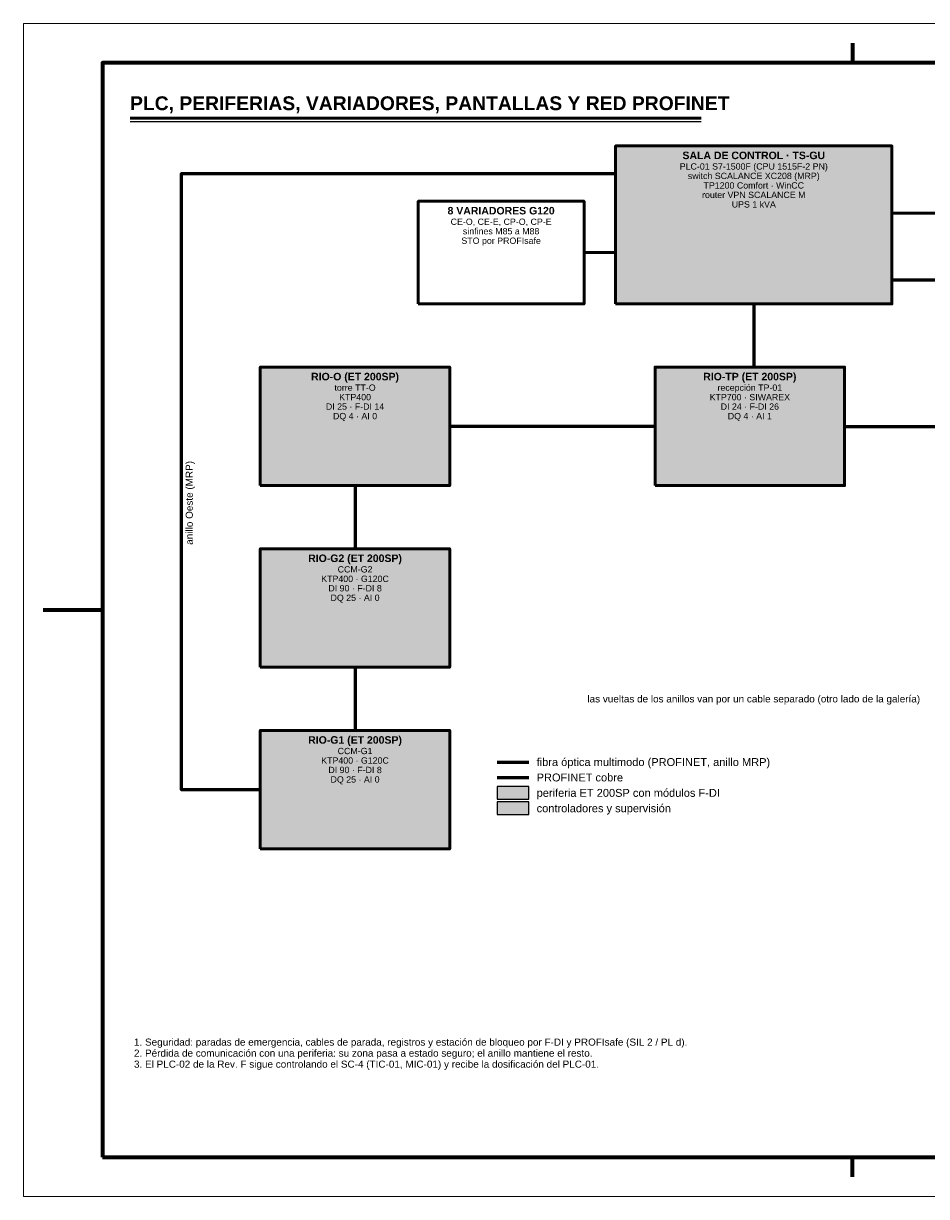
# Model space of a CAD drawing. Header units: millimetres. Extents: x 0 to 420, y 0 to 297.
# Tile 1 of 2: x 0 to 229, y 0 to 297. Entities that reach past the tile are written whole.
import ezdxf
from ezdxf.enums import TextEntityAlignment as Align

# ---------------------------------------------------------------- set-up
doc = ezdxf.new("R2010")
doc.units = ezdxf.units.MM
doc.header["$LTSCALE"] = 0.5
for name, color, linetype, lineweight in [('CONTORNO', 7, 'CONTINUOUS', 50), ('FINO', 7, 'CONTINUOUS', 25), ('HOJA', 8, 'CONTINUOUS', 13), ('RECUADRO', 7, 'CONTINUOUS', 70), ('RELLENO', 9, 'CONTINUOUS', 13), ('TEXTO', 7, 'CONTINUOUS', 25)]:
    doc.layers.add(name, color=color, linetype=linetype, lineweight=lineweight)
doc.styles.add('NEGRITA', font='arialbd.ttf')
doc.styles.get("Standard").update_dxf_attribs({"font": 'arial.ttf'})

msp = doc.modelspace()

# ---------------------------------------------------------------- hatches: boundary and pattern name
at = {"layer": 'RELLENO', "true_color": 0xe2e8ee}
for points in [[(150, 226), (220, 226), (220, 266), (150, 266)], [(120, 96.7), (128, 96.7), (128, 99.9), (120, 99.9)]]:
    msp.add_hatch(color=7, dxfattribs=at).paths.add_polyline_path(points)
at = {"layer": 'RELLENO', "true_color": 0xfff4dc}
for points in [[(60, 180), (108, 180), (108, 210), (60, 210)], [(160, 180), (208, 180), (208, 210), (160, 210)], [(60, 134), (108, 134), (108, 164), (60, 164)], [(60, 88), (108, 88), (108, 118), (60, 118)], [(120, 100.6), (128, 100.6), (128, 103.8), (120, 103.8)]]:
    msp.add_hatch(color=7, dxfattribs=at).paths.add_polyline_path(points)

# ---------------------------------------------------------------- linework, layer by layer
at = {"layer": 'CONTORNO'}
msp.add_line((27, 273), (171.69, 273), dxfattribs=at)
at = {"layer": 'CONTORNO', "lineweight": 50, "true_color": 0x288c3c}
for p, q in [((220, 249), (232, 249)), ((142, 239), (150, 239))]:
    msp.add_line(p, q, dxfattribs=at)
at = {"layer": 'CONTORNO', "lineweight": 60, "true_color": 0xe6781e}
msp.add_line((120, 110), (128, 110), dxfattribs=at)
at = {"layer": 'CONTORNO', "lineweight": 60, "true_color": 0x288c3c}
msp.add_line((120, 106.1), (128, 106.1), dxfattribs=at)
at = {"layer": 'CONTORNO'}
for points in [[(150, 226), (220, 226), (220, 266), (150, 266)], [(100, 226), (142, 226), (142, 252), (100, 252)], [(60, 180), (108, 180), (108, 210), (60, 210)], [(160, 180), (208, 180), (208, 210), (160, 210)], [(60, 134), (108, 134), (108, 164), (60, 164)], [(60, 88), (108, 88), (108, 118), (60, 118)]]:
    msp.add_lwpolyline(points, close=True, dxfattribs=at)
at = {"layer": 'CONTORNO', "lineweight": 60, "true_color": 0xe6781e}
for points in [[(60, 103), (40, 103), (40, 259), (150, 259)], [(308, 103), (330, 103), (330, 232), (220, 232)], [(185, 226), (185, 210)], [(160, 195), (108, 195)], [(208, 195), (260, 195)], [(84, 180), (84, 164)], [(84, 134), (84, 118)]]:
    msp.add_lwpolyline(points, dxfattribs=at)
at = {"layer": 'FINO'}
msp.add_line((27, 272.2), (171.69, 272.2), dxfattribs=at)
for points in [[(120, 100.6), (128, 100.6), (128, 103.8), (120, 103.8)], [(120, 96.7), (128, 96.7), (128, 99.9), (120, 99.9)]]:
    msp.add_lwpolyline(points, close=True, dxfattribs=at)
at = {"layer": 'HOJA'}
msp.add_lwpolyline([(0, 0), (420, 0), (420, 297), (0, 297)], close=True, dxfattribs=at)
at = {"layer": 'RECUADRO'}
for p, q in [((210, 292), (210, 287)), ((5, 148.5), (20, 148.5)), ((210, 5), (210, 10))]:
    msp.add_line(p, q, dxfattribs=at)
msp.add_lwpolyline([(20, 10), (410, 10), (410, 287), (20, 287)], close=True, dxfattribs=at)

# ---------------------------------------------------------------- texts
at = {"layer": 'TEXTO', "style": 'NEGRITA'}
msp.add_text('PLC, PERIFERIAS, VARIADORES, PANTALLAS Y RED PROFINET', height=3.5, dxfattribs=at).set_placement((27, 274), align=Align.BOTTOM_LEFT)
for s, p in [('SALA DE CONTROL · TS-GU', (185, 263.6)), ('8 VARIADORES G120', (121, 249.6)), ('RIO-O (ET 200SP)', (84, 207.6)), ('RIO-TP (ET 200SP)', (184, 207.6)), ('RIO-G2 (ET 200SP)', (84, 161.6)), ('RIO-G1 (ET 200SP)', (84, 115.6))]:
    msp.add_text(s, height=1.9, dxfattribs=at).set_placement(p, align=Align.MIDDLE_CENTER)
at = {"layer": 'TEXTO'}
for s, height, p in [('PLC-01 S7-1500F (CPU 1515F-2 PN)', 1.6, (185, 260.8)), ('switch SCALANCE XC208 (MRP)', 1.6, (185, 258.4)), ('TP1200 Comfort · WinCC', 1.6, (185, 256)), ('router VPN SCALANCE M', 1.6, (185, 253.6)), ('UPS 1 kVA', 1.6, (185, 251.2)), ('CE-O, CE-E, CP-O, CP-E', 1.6, (121, 246.8)), ('sinfines M85 a M88', 1.6, (121, 244.4)), ('STO por PROFIsafe', 1.6, (121, 242)), ('torre TT-O', 1.6, (84, 204.8)), ('recepción TP-01', 1.6, (184, 204.8)), ('KTP400', 1.6, (84, 202.4)), ('KTP700 · SIWAREX', 1.6, (184, 202.4)), ('DI 25 · F-DI 14', 1.6, (84, 200)), ('DI 24 · F-DI 26', 1.6, (184, 200)), ('DQ 4 · AI 0', 1.6, (84, 197.6)), ('DQ 4 · AI 1', 1.6, (184, 197.6)), ('CCM-G2', 1.6, (84, 158.8)), ('KTP400 · G120C', 1.6, (84, 156.4)), ('DI 90 · F-DI 8', 1.6, (84, 154)), ('DQ 25 · AI 0', 1.6, (84, 151.6)), ('las vueltas de los anillos van por un cable separado (otro lado de la galería)', 1.8, (185, 126)), ('CCM-G1', 1.6, (84, 112.8)), ('KTP400 · G120C', 1.6, (84, 110.4)), ('DI 90 · F-DI 8', 1.6, (84, 108)), ('DQ 25 · AI 0', 1.6, (84, 105.6))]:
    msp.add_text(s, height=height, dxfattribs=at).set_placement(p, align=Align.MIDDLE_CENTER)
at = {"layer": 'TEXTO', "true_color": 0xe6781e}
msp.add_text('anillo Oeste (MRP)', height=1.8, rotation=90, dxfattribs=at).set_placement((42, 165), align=Align.MIDDLE_LEFT)
at = {"layer": 'TEXTO'}
for s, p in [('fibra óptica multimodo (PROFINET, anillo MRP)', (130, 110)), ('PROFINET cobre', (130, 106.1)), ('periferia ET 200SP con módulos F-DI', (130, 102.2)), ('controladores y supervisión', (130, 98.3))]:
    msp.add_text(s, height=2, dxfattribs=at).set_placement(p, align=Align.MIDDLE_LEFT)
for s, p in [('1. Seguridad: paradas de emergencia, cables de parada, registros y estación de bloqueo por F-DI y PROFIsafe (SIL 2 / PL d).', (28, 40)), ('2. Pérdida de comunicación con una periferia: su zona pasa a estado seguro; el anillo mantiene el resto.', (28, 37.21)), ('3. El PLC-02 de la Rev. F sigue controlando el SC-4 (TIC-01, MIC-01) y recibe la dosificación del PLC-01.', (28, 34.42))]:
    msp.add_text(s, height=1.8, dxfattribs=at).set_placement(p, align=Align.TOP_LEFT)

doc.saveas('drawing.dxf')
